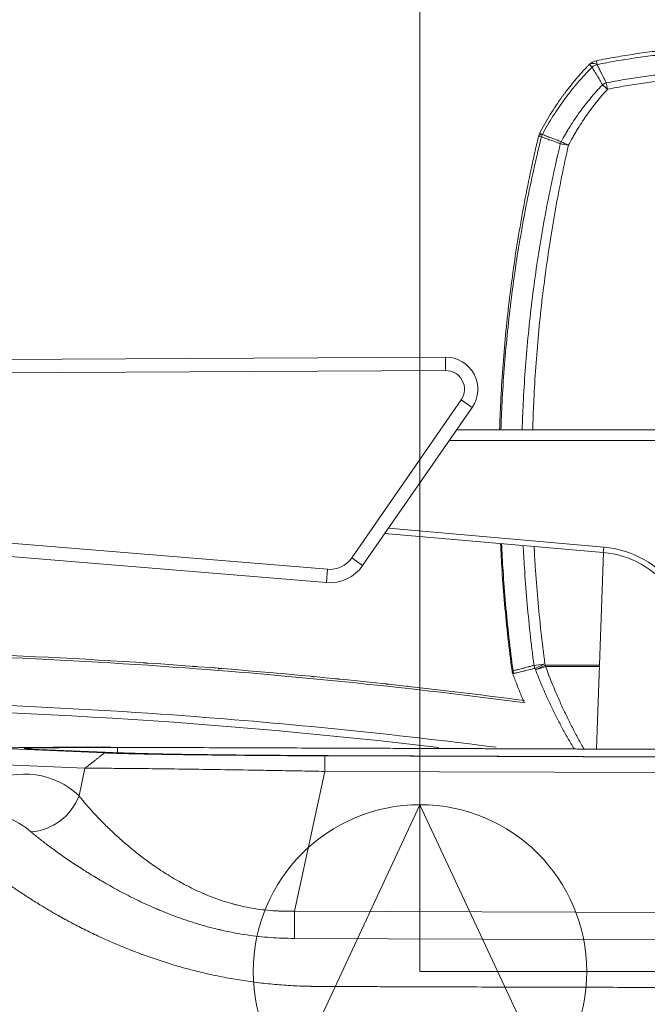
# Model space of a CAD drawing. Header units: millimetres. Extents: x 0 to 594, y 0 to 420.
# Tile 76 of 256: x 242 to 254, y 164 to 182. Entities that reach past the tile are written whole.
import ezdxf
from ezdxf.lldxf.tags import DXFTag

# ---------------------------------------------------------------- set-up
doc = ezdxf.new("R2010")
doc.units = ezdxf.units.MM
doc.layers.add('1', color=7, linetype='Continuous', true_color=0xffffff)
doc.styles.add('Arial Unicode MS', font='txt')
tags = doc.linetypes.add('PHANTOM', pattern=[50.5, 18, -6.5, 6.5, -6.5, 6.5, -6.5]).pattern_tags.tags
tags[14:15] = [DXFTag(74, 4), DXFTag(75, 0), DXFTag(340, '0'), DXFTag(46, 0.0), DXFTag(50, 0.0), DXFTag(44, 0.0), DXFTag(45, 0.0)]
tags[12:13] = [DXFTag(74, 4), DXFTag(75, 0), DXFTag(340, '0'), DXFTag(46, 0.0), DXFTag(50, 0.0), DXFTag(44, 0.0), DXFTag(45, 0.0)]
tags[10:11] = [DXFTag(74, 4), DXFTag(75, 0), DXFTag(340, '0'), DXFTag(46, 0.0), DXFTag(50, 0.0), DXFTag(44, 0.0), DXFTag(45, 0.0)]
tags[8:9] = [DXFTag(74, 4), DXFTag(75, 0), DXFTag(340, '0'), DXFTag(46, 0.0), DXFTag(50, 0.0), DXFTag(44, 0.0), DXFTag(45, 0.0)]
tags[6:7] = [DXFTag(74, 4), DXFTag(75, 0), DXFTag(340, '0'), DXFTag(46, 0.0), DXFTag(50, 0.0), DXFTag(44, 0.0), DXFTag(45, 0.0)]
tags[4:5] = [DXFTag(74, 4), DXFTag(75, 0), DXFTag(340, '0'), DXFTag(46, 0.0), DXFTag(50, 0.0), DXFTag(44, 0.0), DXFTag(45, 0.0)]
doc.dimstyles.get("Standard").update_dxf_attribs({"dimtxt": 0.18, "dimasz": 0.18, "dimexe": 0.18, "dimexo": 0.0625, "dimgap": 0.09, "dimtad": 0, "dimtih": 1, "dimtoh": 1, "dimdec": 4, "dimzin": 0, "dimdsep": 46, "dimtxsty": 'Standard', "dimcen": 0.09, "dimadec": 0, "dimazin": 0, "dimtfac": 1, "dimtdec": 4, "dimtofl": 0, "dimtmove": 0, "dimatfit": 3, "dimfxl": 0, "dimtolj": 1, "dimtzin": 0, "dimarcsym": 0})

# ---------------------------------------------------------------- blocks, each defined once
blk = doc.blocks.new('_U6')
at = {"layer": '1', "color": 18, "lineweight": 13}
for p, q in [((249.492, 222.88), (249.492, 205.581)), ((345.447, 147.949), (345.447, 209.581)), ((249.492, 207.581), (266.947, 207.581)), ((345.447, 207.581), (327.992, 207.581))]:
    blk.add_line(p, q, dxfattribs=at)
at = {"layer": '1', "color": 18}
for points in [[(249.492, 207.581), (252.992, 208.519), (252.992, 206.643)], [(345.447, 207.581), (341.947, 206.643), (341.947, 208.519)]]:
    blk.add_solid(points, dxfattribs=at)
at = {"layer": '1', "color": 18, "linetype": 'Continuous', "lineweight": 13, "char_height": 3.5, "attachment_point": 7, "line_spacing_factor": 1.047437, "style": 'Arial Unicode MS'}
for s, insert in [('\\fArial Unicode MS|b0|i0;\\W1.0000;LCG (DRY WEIGHT)', (281.299, 204.945)), ('\\fArial Unicode MS|b0|i0;\\W1.0000;1.92', (268.632, 204.945))]:
    blk.add_mtext(s, dxfattribs=dict(at, insert=insert))
blk = doc.blocks.new('_U9')
at = {"layer": '1', "color": 18, "lineweight": 13}
for p, q in [((249.492, 164.64), (361.654, 164.64)), ((359.654, 164.64), (359.654, 150.774)), ((359.654, 124.367), (359.654, 138.607)), ((160.769, 124.367), (361.654, 124.367))]:
    blk.add_line(p, q, dxfattribs=at)
at = {"layer": '1', "color": 18}
for points in [[(359.654, 164.64), (360.592, 161.14), (358.717, 161.14)], [(359.654, 124.367), (358.717, 127.867), (360.592, 127.867)]]:
    blk.add_solid(points, dxfattribs=at)
at = {"layer": '1', "color": 18, "linetype": 'Continuous', "lineweight": 13, "char_height": 3.5, "attachment_point": 7, "rotation": 90, "line_spacing_factor": 1.047437, "style": 'Arial Unicode MS'}
for s, insert in [('\\fArial Unicode MS|b0|i0;\\W1.0000;SINGLE POINT LIFT* EYE', (369.695, 140.265)), ('\\fArial Unicode MS|b0|i0;\\W1.0000;0.81', (362.633, 140.265))]:
    blk.add_mtext(s, dxfattribs=dict(at, insert=insert))
blk = doc.blocks.new('_U10')
at = {"layer": '1', "color": 18, "lineweight": 13}
for p, q in [((249.492, 222.88), (380.277, 222.88)), ((378.277, 222.88), (378.277, 151.235)), ((378.277, 124.367), (378.277, 139.069)), ((160.769, 124.367), (380.277, 124.367))]:
    blk.add_line(p, q, dxfattribs=at)
at = {"layer": '1', "color": 18}
for points in [[(378.277, 222.88), (379.215, 219.38), (377.339, 219.38)], [(378.277, 124.367), (377.339, 127.867), (379.215, 127.867)]]:
    blk.add_solid(points, dxfattribs=at)
at = {"layer": '1', "color": 18, "linetype": 'Continuous', "lineweight": 13, "char_height": 3.5, "attachment_point": 7, "rotation": 90, "line_spacing_factor": 1.047437, "style": 'Arial Unicode MS'}
for s, insert in [('\\fArial Unicode MS|b0|i0;\\W1.0000;LIFTING STROPS* EYE', (388.318, 140.726)), ('\\fArial Unicode MS|b0|i0;\\W1.0000;1.97', (381.256, 140.726))]:
    blk.add_mtext(s, dxfattribs=dict(at, insert=insert))

msp = doc.modelspace()

# ---------------------------------------------------------------- linework, layer by layer
at = {"layer": '1', "color": 163, "linetype": 'PHANTOM', "lineweight": 18}
msp.add_line((249.492, 164.64), (249.492, 222.88), dxfattribs=at)
at = {"layer": '1', "color": 155, "linetype": 'Continuous', "lineweight": 13}
for p, q in [((238.527, 176.09), (249.972, 176.15)), ((249.972, 176.15), (249.973, 175.9)), ((249.973, 175.9), (238.529, 175.84)), ((248.212, 172.389), (250.263, 175.351)), ((250.468, 175.208), (250.263, 175.351)), ((250.468, 175.208), (248.417, 172.246)), ((250.179, 174.79), (261.627, 174.79)), ((250.04, 174.59), (255.43, 174.59)), ((248.9, 172.943), (252.937, 172.59)), ((248.9, 172.943), (252.937, 172.59)), ((252.937, 172.59), (248.9, 172.943)), ((240.229, 172.794), (247.76, 172.175)), ((252.928, 172.49), (248.834, 172.848)), ((252.928, 172.49), (248.834, 172.848)), ((247.739, 171.926), (240.209, 172.545)), ((252.928, 172.49), (252.937, 172.59)), ((252.928, 172.49), (252.937, 172.59)), ((248.417, 172.246), (248.212, 172.389)), ((252.929, 172.49), (252.8, 168.808)), ((247.739, 171.926), (247.76, 172.175)), ((245.756, 170.317), (245.75, 170.317)), ((251.846, 170.376), (251.846, 170.354)), ((251.846, 170.376), (252.855, 170.376)), ((252.854, 170.354), (251.846, 170.354)), ((247.468, 170.168), (247.462, 170.168)), ((260.11, 168.782), (243.699, 168.84)), ((243.824, 168.834), (243.824, 168.739)), ((243.824, 168.834), (260.048, 168.778)), ((241.817, 168.809), (243.579, 168.735)), ((242.202, 168.807), (242.196, 168.807)), ((243.894, 168.736), (242.196, 168.807)), ((243.9, 168.736), (242.202, 168.807)), ((243.9, 168.736), (243.894, 168.736)), ((247.708, 168.68), (264.118, 168.623)), ((247.769, 168.685), (247.769, 168.685)), ((263.993, 168.628), (247.769, 168.685)), ((243.214, 168.447), (241.451, 168.521)), ((243.102, 167.933), (243.214, 168.447)), ((247.707, 168.388), (247.14, 165.772)), ((264.117, 168.331), (247.707, 168.388)), ((247.14, 165.772), (247.138, 165.259)), ((247.14, 165.772), (265.247, 165.709)), ((265.245, 165.196), (247.138, 165.259))]:
    msp.add_line(p, q, dxfattribs=at)
at = {"layer": '1', "color": 163, "linetype": 'Continuous', "lineweight": 18}
for p, q in [((249.492, 167.765), (247.098, 162.631)), ((249.492, 167.765), (251.886, 162.631)), ((249.492, 164.64), (249.492, 167.765))]:
    msp.add_line(p, q, dxfattribs=at)
msp.add_circle((249.492, 164.64), 3.125, dxfattribs=at)
at = {"layer": '1', "color": 155, "linetype": 'Continuous', "lineweight": 13}
for centre, radius, start, end in [((252.845, 181.46), 0.25, 101.243, 135.757), ((251.957, 180.234), 0.25, 152.4218, 166.6524), ((249.975, 175.55), 0.6, 325.3, 90.3), ((249.975, 175.55), 0.35, 325.3, 90.3), ((252.773, 170.722), 1.875, 36.6307, 85), ((252.773, 170.722), 1.875, 36.6307, 85), ((252.773, 170.722), 1.875, 36.6307, 85), ((247.801, 172.673), 0.5, 265.3, 325.3), ((252.773, 170.722), 1.775, 36.6307, 85), ((252.773, 170.722), 1.775, 36.6307, 85), ((247.801, 172.673), 0.75, 265.3, 325.3), ((245.746, 170.167), 0.15, 85.4642, 104.931), ((247.446, 170.019), 0.15, 65.1176, 84.5701), ((251.465, 170.304), 0.25, 187.6742, 200.3049)]:
    msp.add_arc(centre, radius, start, end, dxfattribs=at)
for centre, major_axis, ratio, start_param, end_param in [((252.844, 181.46), (0.179, -0.174), 0.496694, 2.193502, 3.141593), ((252.844, 181.46), (0.179, -0.174), 0.008427, 2.360832, 3.141593), ((252.845, 181.46), (0.179, -0.174), 0.496812, 2.193732, 3.141593), ((252.844, 181.46), (0.221, 0.117), 0.693692, 1.364635, 1.785099), ((252.845, 181.46), (0.049, -0.245), 0.0027, 2.359381, 3.141593), ((253.006, 181.151), (0.222, 0.115), 0.544332, 1.397911, 1.716558), ((253.006, 181.151), (-0.185, 0.169), 0.05846, 4.765746, 5.301569), ((253.006, 181.151), (0.048, -0.245), 0.015101, 1.648498, 2.168804), ((251.956, 180.232), (0.243, -0.058), 0.293847, 2.416532, 3.141593), ((251.956, 180.232), (0.243, -0.058), 0.010026, 2.457749, 3.141593), ((251.957, 180.234), (-0.243, 0.058), 0.294119, 5.558206, 6.283185), ((251.957, 180.234), (0.222, -0.116), 0.007966, 2.455124, 3.141593), ((251.956, 180.232), (0.094, 0.231), 0.771843, 1.493258, 1.683979), ((252.274, 180.102), (0.095, 0.231), 0.635311, 1.464213, 1.623097), ((252.274, 180.102), (0.244, -0.055), 0.07048, 1.586644, 2.257842), ((252.274, 180.102), (0.222, -0.115), 0.064144, 1.604082, 2.263599), ((245.765, 170.166), (0.012, 0.15), 0.80816, 0, 0.454605), ((251.834, 170.4), (0.248, 0.033), 0.008895, 1.569607, 2.538698), ((251.834, 170.4), (-0.063, 0.242), 0.82153, 1.465494, 1.695877), ((251.834, 170.4), (-0.229, -0.1), 0.008222, 4.708794, 5.681867), ((251.846, 170.374), (0.229, 0.101), 0.008044, 1.567231, 2.538638), ((251.846, 170.374), (-0.234, -0.088), 0.07459, 0.604857, 1.542713), ((251.465, 170.304), (-0.248, -0.033), 0.000555, 5.893672, 6.283185), ((251.465, 170.304), (0.248, 0.033), 0.472719, 3.141593, 3.588175), ((251.465, 170.304), (-0.248, -0.033), 0.472761, 0, 0.446565), ((251.465, 170.304), (0.234, 0.087), 0.005274, 3.141593, 3.532), ((251.465, 170.304), (0.063, -0.242), 0.924076, 4.598618, 4.804664), ((238.123, 156.1), (4.476, 12.147), 0.329956, 6.146867, 6.567025), ((242.205, 168.224), (-0.679, -0.734), 0.932687, 0.778365, 1.97848), ((237.225, 156.391), (4.56, 11.121), 0.351476, 6.168879, 6.424906)]:
    msp.add_ellipse(centre, major_axis=major_axis, ratio=ratio, start_param=start_param, end_param=end_param, dxfattribs=at)
for points, knots in [([(252.796, 181.705), (252.916, 181.729), (253.037, 181.752), (253.218, 181.783), (253.279, 181.793), (253.4, 181.813), (253.461, 181.822), (253.643, 181.849), (253.764, 181.865), (253.947, 181.888), (254.038, 181.899), (254.129, 181.908), (254.19, 181.915), (254.221, 181.918), (254.496, 181.945), (254.74, 181.963), (255.046, 181.978), (255.108, 181.981), (255.23, 181.985), (255.291, 181.987), (255.475, 181.992), (255.598, 181.993), (255.721, 181.993)], [0, 0, 0, 0, 0.125, 0.125, 0.1875, 0.1875, 0.25, 0.25, 0.375, 0.375, 0.4375, 0.46875, 0.46875, 0.5, 0.5, 0.75, 0.75, 0.8125, 0.8125, 0.875, 0.875, 1, 1, 1, 1]), ([(255.721, 181.915), (255.599, 181.915), (255.477, 181.914), (255.294, 181.909), (255.233, 181.907), (255.111, 181.903), (255.05, 181.901), (254.745, 181.886), (254.502, 181.868), (254.229, 181.842), (254.198, 181.839), (254.138, 181.833), (254.047, 181.823), (253.956, 181.813), (253.774, 181.791), (253.653, 181.774), (253.472, 181.748), (253.412, 181.739), (253.291, 181.72), (253.231, 181.71), (253.051, 181.679), (252.931, 181.657), (252.811, 181.634)], [0, 0, 0, 0, 0.125, 0.125, 0.1875, 0.1875, 0.25, 0.25, 0.5, 0.5, 0.53125, 0.53125, 0.5625, 0.625, 0.625, 0.75, 0.75, 0.8125, 0.8125, 0.875, 0.875, 1, 1, 1, 1]), ([(251.735, 180.349), (251.766, 180.408), (251.798, 180.466), (251.863, 180.582), (251.897, 180.639), (251.967, 180.751), (252.039, 180.863), (252.114, 180.972), (252.163, 181.039), (252.173, 181.052), (252.193, 181.079), (252.222, 181.119), (252.253, 181.158), (252.314, 181.237), (252.397, 181.34), (252.485, 181.44), (252.551, 181.513), (252.585, 181.55), (252.619, 181.586), (252.642, 181.61), (252.654, 181.622), (252.665, 181.634)], [0, 0, 0, 0, 0.125, 0.125, 0.25, 0.25, 0.375, 0.5, 0.5, 0.53125, 0.53125, 0.5625, 0.625, 0.625, 0.75, 0.875, 0.875, 0.9375, 0.96875, 0.96875, 1, 1, 1, 1]), ([(252.718, 181.584), (252.672, 181.538), (252.581, 181.443), (252.45, 181.297), (252.367, 181.196), (252.305, 181.119), (252.275, 181.08), (252.245, 181.041), (252.225, 181.015), (252.216, 181.002), (252.167, 180.936), (252.091, 180.829), (252.019, 180.719), (251.949, 180.609), (251.915, 180.553), (251.849, 180.439), (251.817, 180.382), (251.786, 180.324)], [0, 0, 0, 0, 0.125, 0.25, 0.375, 0.375, 0.4375, 0.46875, 0.46875, 0.5, 0.5, 0.625, 0.75, 0.75, 0.875, 0.875, 1, 1, 1, 1]), ([(252.912, 181.254), (252.903, 181.269), (252.894, 181.283), (252.877, 181.312), (252.869, 181.327), (252.844, 181.37), (252.827, 181.398), (252.807, 181.432), (252.803, 181.439), (252.795, 181.453), (252.783, 181.473), (252.771, 181.493), (252.748, 181.533), (252.733, 181.559), (252.718, 181.584)], [0, 0, 0, 0, 0.125, 0.125, 0.25, 0.25, 0.5, 0.5, 0.5625, 0.5625, 0.625, 0.75, 0.75, 1, 1, 1, 1]), ([(252.81, 181.633), (252.824, 181.607), (252.837, 181.58), (252.858, 181.539), (252.868, 181.518), (252.879, 181.497), (252.886, 181.483), (252.89, 181.476), (252.908, 181.44), (252.922, 181.411), (252.945, 181.366), (252.952, 181.351), (252.967, 181.321), (252.975, 181.305), (252.982, 181.29)], [0, 0, 0, 0, 0.25, 0.25, 0.375, 0.4375, 0.4375, 0.5, 0.5, 0.75, 0.75, 0.875, 0.875, 1, 1, 1, 1]), ([(252.982, 181.29), (253.095, 181.311), (253.208, 181.332), (253.378, 181.36), (253.435, 181.369), (253.548, 181.386), (253.605, 181.394), (253.775, 181.419), (253.946, 181.441), (254.117, 181.46), (254.231, 181.472), (254.288, 181.478), (254.574, 181.504), (254.803, 181.521), (255.09, 181.534), (255.147, 181.536), (255.262, 181.54), (255.319, 181.542), (255.491, 181.546), (255.606, 181.547), (255.721, 181.547)], [0, 0, 0, 0, 0.125, 0.125, 0.1875, 0.1875, 0.25, 0.25, 0.375, 0.4375, 0.4375, 0.5, 0.5, 0.75, 0.75, 0.8125, 0.8125, 0.875, 0.875, 1, 1, 1, 1]), ([(255.721, 181.432), (255.607, 181.432), (255.493, 181.431), (255.322, 181.427), (255.266, 181.425), (255.152, 181.421), (255.095, 181.419), (254.811, 181.405), (254.584, 181.389), (254.301, 181.361), (254.244, 181.356), (254.131, 181.343), (254.074, 181.337), (253.905, 181.316), (253.792, 181.301), (253.623, 181.277), (253.567, 181.268), (253.454, 181.251), (253.398, 181.242), (253.23, 181.213), (253.118, 181.193), (253.006, 181.171)], [0, 0, 0, 0, 0.125, 0.125, 0.1875, 0.1875, 0.25, 0.25, 0.5, 0.5, 0.5625, 0.5625, 0.625, 0.625, 0.75, 0.75, 0.8125, 0.8125, 0.875, 0.875, 1, 1, 1, 1]), ([(252.138, 180.187), (252.164, 180.235), (252.191, 180.283), (252.233, 180.355), (252.247, 180.378), (252.275, 180.426), (252.29, 180.449), (252.363, 180.566), (252.425, 180.657), (252.522, 180.791), (252.555, 180.835), (252.623, 180.922), (252.692, 181.007), (252.763, 181.091), (252.818, 181.153), (252.837, 181.173), (252.874, 181.214), (252.893, 181.234), (252.912, 181.254)], [0, 0, 0, 0, 0.125, 0.125, 0.1875, 0.1875, 0.25, 0.25, 0.5, 0.5, 0.625, 0.625, 0.75, 0.875, 0.875, 0.9375, 0.9375, 1, 1, 1, 1]), ([(253.006, 181.171), (252.988, 181.151), (252.97, 181.131), (252.935, 181.091), (252.917, 181.071), (252.865, 181.01), (252.797, 180.927), (252.732, 180.843), (252.668, 180.757), (252.636, 180.714), (252.545, 180.582), (252.486, 180.492), (252.417, 180.378), (252.403, 180.355), (252.377, 180.308), (252.363, 180.285), (252.324, 180.215), (252.299, 180.168), (252.274, 180.12)], [0, 0, 0, 0, 0.0625, 0.0625, 0.125, 0.125, 0.25, 0.375, 0.375, 0.5, 0.5, 0.75, 0.75, 0.8125, 0.8125, 0.875, 0.875, 1, 1, 1, 1]), ([(250.984, 174.79), (250.989, 174.962), (250.996, 175.134), (251.015, 175.516), (251.028, 175.726), (251.058, 176.145), (251.076, 176.355), (251.116, 176.773), (251.138, 176.981), (251.188, 177.398), (251.215, 177.606), (251.274, 178.021), (251.338, 178.436), (251.411, 178.849), (251.489, 179.262), (251.531, 179.468), (251.586, 179.725), (251.597, 179.777), (251.619, 179.88), (251.653, 180.034), (251.689, 180.187), (251.713, 180.29)], [0, 0, 0, 0, 0.092791, 0.092791, 0.206192, 0.206192, 0.319593, 0.319593, 0.432994, 0.432994, 0.546395, 0.546395, 0.659796, 0.773198, 0.773198, 0.886599, 0.886599, 0.914949, 0.914949, 0.943299, 1, 1, 1, 1]), ([(251.768, 180.278), (251.743, 180.176), (251.706, 180.023), (251.67, 179.87), (251.646, 179.767), (251.635, 179.716), (251.577, 179.459), (251.534, 179.254), (251.453, 178.842), (251.415, 178.636), (251.343, 178.222), (251.31, 178.016), (251.249, 177.601), (251.221, 177.393), (251.17, 176.977), (251.146, 176.769), (251.105, 176.352), (251.086, 176.143), (251.055, 175.724), (251.041, 175.515), (251.021, 175.133), (251.014, 174.962), (251.008, 174.79)], [0, 0, 0, 0, 0.056713, 0.08507, 0.08507, 0.113427, 0.113427, 0.226854, 0.226854, 0.340281, 0.340281, 0.453708, 0.453708, 0.567135, 0.567135, 0.680561, 0.680561, 0.793988, 0.793988, 0.907415, 0.907415, 1, 1, 1, 1]), ([(252.122, 180.15), (252.106, 180.156), (252.09, 180.162), (252.058, 180.173), (252.043, 180.179), (251.996, 180.196), (251.966, 180.207), (251.922, 180.223), (251.907, 180.228), (251.878, 180.239), (251.864, 180.244), (251.822, 180.259), (251.795, 180.269), (251.768, 180.278)], [0, 0, 0, 0, 0.125, 0.125, 0.25, 0.25, 0.5, 0.5, 0.625, 0.625, 0.75, 0.75, 1, 1, 1, 1]), ([(251.786, 180.323), (251.812, 180.312), (251.839, 180.302), (251.881, 180.286), (251.895, 180.28), (251.924, 180.269), (251.938, 180.264), (251.983, 180.246), (252.013, 180.235), (252.059, 180.217), (252.074, 180.211), (252.106, 180.199), (252.122, 180.193), (252.138, 180.187)], [0, 0, 0, 0, 0.25, 0.25, 0.375, 0.375, 0.5, 0.5, 0.75, 0.75, 0.875, 0.875, 1, 1, 1, 1]), ([(251.406, 174.791), (251.411, 174.954), (251.418, 175.118), (251.436, 175.487), (251.462, 175.897), (251.513, 176.511), (251.557, 176.919), (251.606, 177.326), (251.632, 177.53), (251.69, 177.936), (251.722, 178.139), (251.789, 178.544), (251.825, 178.746), (251.902, 179.149), (251.942, 179.35), (252.029, 179.751), (252.074, 179.951), (252.122, 180.15)], [0, 0, 0, 0, 0.090806, 0.090806, 0.204455, 0.318104, 0.431754, 0.431754, 0.545403, 0.545403, 0.659052, 0.659052, 0.772701, 0.772701, 0.886351, 0.886351, 1, 1, 1, 1]), ([(252.274, 180.12), (252.185, 179.723), (252.104, 179.324), (251.96, 178.522), (251.897, 178.119), (251.788, 177.311), (251.742, 176.906), (251.669, 176.094), (251.641, 175.687), (251.618, 175.177), (251.614, 175.075), (251.608, 174.912), (251.606, 174.851), (251.604, 174.79)], [0, 0, 0, 0, 0.227292, 0.227292, 0.454584, 0.454584, 0.681876, 0.681876, 0.909168, 0.909168, 0.965991, 0.965991, 1, 1, 1, 1]), ([(251.217, 170.271), (251.189, 170.479), (251.138, 170.897), (251.096, 171.315), (251.059, 171.734), (251.043, 171.944), (251.018, 172.321), (251.009, 172.49), (251.001, 172.658)], [0, 0, 0, 0, 0.263089, 0.526177, 0.526177, 0.789266, 0.789266, 1, 1, 1, 1]), ([(251.022, 172.656), (251.029, 172.489), (251.038, 172.322), (251.063, 171.945), (251.078, 171.735), (251.115, 171.317), (251.156, 170.899), (251.208, 170.482), (251.236, 170.273)], [0, 0, 0, 0, 0.209903, 0.209903, 0.473268, 0.473268, 0.736634, 1, 1, 1, 1]), ([(251.63, 170.374), (251.602, 170.578), (251.553, 170.986), (251.493, 171.598), (251.452, 172.143), (251.432, 172.484), (251.426, 172.621)], [0, 0, 0, 0, 0.272591, 0.545182, 0.817773, 1, 1, 1, 1]), ([(251.63, 172.602), (251.637, 172.477), (251.656, 172.149), (251.697, 171.619), (251.757, 171.01), (251.807, 170.605), (251.834, 170.403)], [0, 0, 0, 0, 0.170297, 0.446864, 0.723432, 1, 1, 1, 1]), ([(237.597, 170.659), (238.848, 170.653), (240.1, 170.626), (242.602, 170.529), (243.852, 170.459), (246.349, 170.276), (247.596, 170.163), (249.711, 169.935), (250.58, 169.83), (251.448, 169.716)], [0, 0, 0, 0, 0.270343, 0.270343, 0.540687, 0.540687, 0.81103, 0.81103, 1, 1, 1, 1]), ([(251.466, 169.673), (249.351, 169.953), (247.227, 170.171), (242.601, 170.51), (240.097, 170.608), (237.596, 170.619)], [0, 0, 0, 0, 0.460116, 0.460116, 1, 1, 1, 1]), ([(244.302, 170.423), (244.305, 170.423), (244.31, 170.422), (244.318, 170.422), (244.328, 170.421), (244.337, 170.42), (244.344, 170.42), (244.351, 170.42), (244.357, 170.419), (244.364, 170.419), (244.37, 170.418), (244.377, 170.418), (244.381, 170.417), (244.384, 170.417)], [0, 0, 0, 0, 0.125301, 0.250512, 0.375542, 0.500251, 0.572461, 0.643861, 0.714769, 0.785511, 0.856415, 0.927805, 1, 1, 1, 1]), ([(245.23, 170.358), (245.234, 170.357), (245.242, 170.357), (245.254, 170.356), (245.265, 170.355), (245.274, 170.354), (245.282, 170.354), (245.287, 170.353), (245.293, 170.353), (245.298, 170.353), (245.303, 170.352), (245.307, 170.352), (245.31, 170.352), (245.311, 170.351)], [0, 0, 0, 0, 0.125357, 0.250433, 0.375582, 0.500197, 0.572531, 0.644011, 0.714958, 0.7857, 0.856569, 0.927894, 1, 1, 1, 1]), ([(245.639, 170.326), (245.64, 170.326), (245.643, 170.326), (245.646, 170.326), (245.649, 170.326), (245.651, 170.325), (245.653, 170.325), (245.654, 170.325), (245.655, 170.325), (245.656, 170.325), (245.657, 170.325), (245.657, 170.325), (245.658, 170.325), (245.658, 170.325), (245.658, 170.325), (245.658, 170.325), (245.658, 170.325)], [0, 0, 0, 0, 0.100681, 0.2007, 0.30046, 0.400362, 0.50081, 0.556649, 0.612236, 0.667638, 0.722923, 0.77816, 0.833418, 0.888766, 0.94427, 1, 1, 1, 1]), ([(251.236, 170.273), (251.262, 170.28), (251.29, 170.287), (251.349, 170.302), (251.38, 170.31), (251.421, 170.321), (251.43, 170.323), (251.446, 170.328), (251.455, 170.33), (251.481, 170.336), (251.516, 170.345), (251.553, 170.355), (251.581, 170.362), (251.591, 170.365), (251.61, 170.369), (251.62, 170.372), (251.63, 170.374)], [0, 0, 0, 0, 0.25, 0.25, 0.5, 0.5, 0.5625, 0.5625, 0.625, 0.625, 0.75, 0.875, 0.875, 0.9375, 0.9375, 1, 1, 1, 1]), ([(251.644, 170.319), (251.635, 170.317), (251.625, 170.314), (251.606, 170.31), (251.596, 170.307), (251.568, 170.3), (251.53, 170.291), (251.486, 170.281), (251.46, 170.274), (251.443, 170.27), (251.435, 170.268), (251.394, 170.258), (251.362, 170.251), (251.318, 170.24), (251.303, 170.236), (251.282, 170.231), (251.275, 170.23), (251.261, 170.227), (251.255, 170.225), (251.248, 170.223)], [0, 0, 0, 0, 0.0625, 0.0625, 0.125, 0.125, 0.25, 0.375, 0.4375, 0.4375, 0.5, 0.5, 0.75, 0.75, 0.875, 0.875, 0.9375, 0.9375, 1, 1, 1, 1]), ([(252.384, 168.804), (252.377, 168.816), (252.351, 168.86), (252.325, 168.904), (252.286, 168.97), (252.267, 169.003), (252.21, 169.103), (252.173, 169.17), (252.101, 169.306), (252.066, 169.374), (252.022, 169.46), (252.014, 169.478), (251.997, 169.512), (251.971, 169.564), (251.946, 169.616), (251.897, 169.721), (251.865, 169.791), (251.803, 169.932), (251.742, 170.075), (251.685, 170.219), (251.657, 170.291)], [0, 0, 0, 0, 0.023846, 0.093571, 0.093571, 0.163297, 0.163297, 0.302747, 0.302747, 0.442198, 0.442198, 0.47706, 0.47706, 0.511923, 0.581648, 0.581648, 0.721099, 0.721099, 0.860549, 1, 1, 1, 1]), ([(251.846, 170.354), (251.901, 170.204), (251.959, 170.055), (252.052, 169.836), (252.099, 169.727), (252.149, 169.618), (252.182, 169.546), (252.199, 169.511), (252.25, 169.403), (252.285, 169.332), (252.356, 169.192), (252.392, 169.122), (252.466, 168.983), (252.504, 168.914), (252.55, 168.832), (252.558, 168.818), (252.566, 168.804)], [0, 0, 0, 0, 0.277522, 0.277522, 0.416284, 0.485664, 0.485664, 0.555045, 0.555045, 0.693806, 0.693806, 0.832567, 0.832567, 0.971328, 0.971328, 1, 1, 1, 1]), ([(247.907, 170.125), (247.909, 170.125), (247.914, 170.124), (247.923, 170.124), (247.932, 170.123), (247.941, 170.122), (247.949, 170.121), (247.955, 170.12), (247.962, 170.12), (247.968, 170.119), (247.975, 170.118), (247.982, 170.118), (247.986, 170.117), (247.989, 170.117)], [0, 0, 0, 0, 0.125304, 0.250621, 0.375591, 0.500334, 0.572479, 0.643837, 0.714723, 0.78546, 0.856372, 0.92778, 1, 1, 1, 1]), ([(251.441, 169.694), (251.424, 169.733), (251.407, 169.772), (251.376, 169.845), (251.362, 169.879), (251.335, 169.946), (251.322, 169.98), (251.281, 170.081), (251.256, 170.149), (251.23, 170.217)], [0, 0, 0, 0, 0.226567, 0.226567, 0.419926, 0.419926, 0.613284, 0.613284, 1, 1, 1, 1]), ([(248.835, 170.029), (248.839, 170.029), (248.847, 170.028), (248.858, 170.027), (248.87, 170.025), (248.879, 170.024), (248.886, 170.024), (248.892, 170.023), (248.898, 170.022), (248.903, 170.022), (248.907, 170.021), (248.912, 170.021), (248.915, 170.021), (248.916, 170.02)], [0, 0, 0, 0, 0.125364, 0.250436, 0.3756, 0.500202, 0.572578, 0.644086, 0.715046, 0.785787, 0.856641, 0.927937, 1, 1, 1, 1]), ([(249.244, 169.984), (249.245, 169.984), (249.248, 169.984), (249.251, 169.984), (249.254, 169.983), (249.256, 169.983), (249.258, 169.983), (249.259, 169.983), (249.26, 169.982), (249.261, 169.982), (249.262, 169.982), (249.262, 169.982), (249.262, 169.982), (249.263, 169.982), (249.263, 169.982), (249.263, 169.982), (249.263, 169.982)], [0, 0, 0, 0, 0.100709, 0.20074, 0.300493, 0.400374, 0.500787, 0.556638, 0.612233, 0.667641, 0.72293, 0.778168, 0.833426, 0.888771, 0.944273, 1, 1, 1, 1]), ([(237.596, 169.722), (240.096, 169.711), (242.599, 169.613), (247.043, 169.285), (248.987, 169.088), (250.922, 168.84)], [0, 0, 0, 0, 0.561798, 0.561798, 1, 1, 1, 1]), ([(242.074, 168.817), (242.074, 168.817), (242.074, 168.817), (242.074, 168.817), (242.074, 168.817), (242.073, 168.817), (242.074, 168.818), (242.075, 168.818), (242.077, 168.819), (242.083, 168.82), (242.087, 168.82), (242.097, 168.821), (242.104, 168.822), (242.118, 168.823), (242.126, 168.823), (242.145, 168.824), (242.156, 168.824), (242.174, 168.825), (242.18, 168.825), (242.188, 168.825), (242.189, 168.826), (242.193, 168.826), (242.198, 168.826), (242.203, 168.826), (242.22, 168.826), (242.25, 168.827), (242.301, 168.828), (242.358, 168.829), (242.4, 168.83), (242.433, 168.83), (242.445, 168.831), (242.462, 168.831), (242.471, 168.831), (242.48, 168.831), (242.486, 168.831), (242.489, 168.831), (242.516, 168.831), (242.541, 168.832), (242.592, 168.832), (242.618, 168.832), (242.672, 168.833), (242.7, 168.833), (242.757, 168.833), (242.786, 168.834), (242.831, 168.834), (242.847, 168.834), (242.863, 168.834), (242.864, 168.834)], [0, 0, 0, 0, 0.00231, 0.00231, 0.00991, 0.02511, 0.05551, 0.05551, 0.116309, 0.116309, 0.177109, 0.177109, 0.237908, 0.237908, 0.298708, 0.298708, 0.359508, 0.359508, 0.389907, 0.389907, 0.397507, 0.397507, 0.405107, 0.420307, 0.420307, 0.481107, 0.541906, 0.602706, 0.663505, 0.663505, 0.693905, 0.693905, 0.709105, 0.716705, 0.716705, 0.724305, 0.724305, 0.785104, 0.785104, 0.845904, 0.845904, 0.906703, 0.906703, 0.967503, 0.967503, 0.997902, 1, 1, 1, 1]), ([(242.196, 168.807), (242.184, 168.808), (242.161, 168.809), (242.142, 168.81), (242.125, 168.811), (242.117, 168.811), (242.104, 168.812), (242.098, 168.813), (242.09, 168.814), (242.088, 168.814), (242.086, 168.814)], [0, 0, 0, 0, 0.222792, 0.445583, 0.445583, 0.668375, 0.668375, 0.891166, 0.891166, 1, 1, 1, 1]), ([(242.864, 168.834), (242.871, 168.834), (242.881, 168.834), (242.892, 168.834), (242.9, 168.834), (242.904, 168.834), (242.923, 168.834), (242.939, 168.834), (242.97, 168.834), (242.986, 168.835), (243.034, 168.835), (243.067, 168.835), (243.132, 168.835), (243.165, 168.835), (243.232, 168.835), (243.265, 168.835), (243.334, 168.835), (243.368, 168.835), (243.407, 168.835), (243.411, 168.835), (243.42, 168.835), (243.433, 168.835), (243.464, 168.835), (243.49, 168.835), (243.542, 168.835), (243.577, 168.835), (243.648, 168.835), (243.683, 168.835), (243.754, 168.834), (243.789, 168.834), (243.824, 168.834)], [0, 0, 0, 0, 0.022767, 0.035973, 0.035973, 0.049179, 0.049179, 0.102002, 0.102002, 0.154825, 0.154825, 0.260472, 0.260472, 0.366119, 0.366119, 0.471766, 0.471766, 0.577413, 0.577413, 0.590619, 0.590619, 0.603824, 0.630236, 0.68306, 0.68306, 0.788706, 0.788706, 0.894353, 0.894353, 1, 1, 1, 1]), ([(247.769, 168.685), (247.664, 168.685), (247.453, 168.686), (247.244, 168.687), (247.037, 168.688), (246.934, 168.689), (246.78, 168.69), (246.729, 168.69), (246.652, 168.691), (246.627, 168.691), (246.589, 168.691), (246.576, 168.691), (246.551, 168.692), (246.538, 168.692), (246.424, 168.693), (246.325, 168.693), (246.13, 168.695), (246.034, 168.696), (245.893, 168.698), (245.8, 168.699), (245.662, 168.7), (245.572, 168.701), (245.517, 168.702), (245.506, 168.702), (245.484, 168.702), (245.45, 168.703), (245.418, 168.703), (245.353, 168.704), (245.268, 168.705), (245.186, 168.706), (245.065, 168.708), (244.909, 168.711), (244.764, 168.713), (244.66, 168.715), (244.626, 168.716), (244.576, 168.717), (244.551, 168.718), (244.522, 168.718), (244.51, 168.718), (244.502, 168.719), (244.498, 168.719), (244.462, 168.719), (244.4, 168.721), (244.341, 168.722), (244.256, 168.724), (244.203, 168.726), (244.103, 168.729), (244.056, 168.73), (243.97, 168.733), (243.931, 168.735), (243.894, 168.736)], [0, 0, 0, 0, 0.0625, 0.125, 0.125, 0.1875, 0.1875, 0.21875, 0.21875, 0.234375, 0.234375, 0.242187, 0.242187, 0.25, 0.25, 0.3125, 0.3125, 0.375, 0.375, 0.40625, 0.4375, 0.46875, 0.46875, 0.476562, 0.476562, 0.484375, 0.5, 0.5, 0.53125, 0.5625, 0.5625, 0.625, 0.6875, 0.6875, 0.71875, 0.71875, 0.734375, 0.742187, 0.746094, 0.746094, 0.75, 0.75, 0.78125, 0.8125, 0.8125, 0.875, 0.875, 0.9375, 0.9375, 1, 1, 1, 1]), ([(247.707, 168.388), (247.635, 168.389), (247.493, 168.392), (247.28, 168.396), (247.071, 168.4), (246.864, 168.403), (246.66, 168.407), (246.459, 168.41), (246.095, 168.416), (245.58, 168.424), (244.953, 168.433), (244.391, 168.44), (243.986, 168.444), (243.706, 168.446), (243.518, 168.447), (243.351, 168.448), (243.26, 168.448), (243.214, 168.447)], [0, 0, 0, 0, 0.036772, 0.073242, 0.109414, 0.145295, 0.18089, 0.216205, 0.251246, 0.376221, 0.50002, 0.623815, 0.748794, 0.810284, 0.872627, 0.935856, 1, 1, 1, 1]), ([(243.102, 167.933), (243.118, 167.912), (243.152, 167.869), (243.188, 167.825), (243.245, 167.756), (243.286, 167.709), (243.373, 167.612), (243.42, 167.561), (243.495, 167.484), (243.546, 167.431), (243.6, 167.378), (243.656, 167.323), (243.685, 167.296), (243.744, 167.24), (243.774, 167.212), (243.82, 167.17), (243.844, 167.149), (243.872, 167.123), (243.884, 167.113), (243.893, 167.106), (243.897, 167.102), (243.934, 167.07), (244.001, 167.012), (244.07, 166.954), (244.142, 166.895), (244.178, 166.866), (244.253, 166.808), (244.291, 166.779), (244.369, 166.72), (244.408, 166.691), (244.49, 166.633), (244.531, 166.605), (244.616, 166.547), (244.659, 166.518), (244.748, 166.462), (244.793, 166.433), (244.886, 166.377), (244.934, 166.35), (244.989, 166.319), (244.995, 166.316), (245.007, 166.309), (245.026, 166.299), (245.069, 166.275), (245.107, 166.255), (245.183, 166.216), (245.234, 166.19), (245.339, 166.141), (245.393, 166.116), (245.502, 166.07), (245.557, 166.048), (245.67, 166.005), (245.728, 165.984), (245.846, 165.945), (245.906, 165.927), (245.976, 165.908), (245.983, 165.906), (245.999, 165.902), (246.022, 165.895), (246.076, 165.881), (246.123, 165.87), (246.217, 165.849), (246.281, 165.836), (246.409, 165.814), (246.473, 165.805), (246.604, 165.789), (246.67, 165.783), (246.77, 165.776), (246.803, 165.774), (246.845, 165.773), (246.853, 165.772), (246.87, 165.772), (246.896, 165.771), (246.988, 165.769), (247.072, 165.769), (247.14, 165.772)], [0, 0, 0, 0, 0.03125, 0.0625, 0.0625, 0.125, 0.125, 0.1875, 0.1875, 0.21875, 0.25, 0.25, 0.28125, 0.28125, 0.3125, 0.3125, 0.328125, 0.335938, 0.339844, 0.339844, 0.34375, 0.34375, 0.375, 0.40625, 0.40625, 0.4375, 0.4375, 0.46875, 0.46875, 0.5, 0.5, 0.53125, 0.53125, 0.5625, 0.5625, 0.59375, 0.59375, 0.625, 0.625, 0.628906, 0.628906, 0.632812, 0.640625, 0.65625, 0.65625, 0.6875, 0.6875, 0.71875, 0.71875, 0.75, 0.75, 0.78125, 0.78125, 0.8125, 0.8125, 0.816406, 0.816406, 0.820312, 0.828125, 0.84375, 0.84375, 0.875, 0.875, 0.90625, 0.90625, 0.9375, 0.9375, 0.953125, 0.953125, 0.957031, 0.957031, 0.960937, 0.96875, 1, 1, 1, 1]), ([(247.138, 165.259), (247.062, 165.26), (246.912, 165.263), (246.69, 165.275), (246.469, 165.295), (246.251, 165.323), (246.036, 165.358), (245.894, 165.387), (245.805, 165.406), (245.788, 165.41), (245.761, 165.416), (245.753, 165.418), (245.735, 165.422), (245.691, 165.432), (245.648, 165.443), (245.544, 165.469), (245.476, 165.487), (245.342, 165.526), (245.21, 165.566), (245.017, 165.631), (244.829, 165.7), (244.707, 165.749), (244.617, 165.786), (244.588, 165.798), (244.551, 165.814), (244.543, 165.817), (244.528, 165.824), (244.506, 165.833), (244.484, 165.843), (244.412, 165.875), (244.355, 165.901), (244.243, 165.953), (244.188, 165.98), (244.081, 166.033), (244.028, 166.06), (243.924, 166.113), (243.873, 166.14), (243.774, 166.195), (243.725, 166.222), (243.628, 166.276), (243.534, 166.33), (243.397, 166.412), (243.31, 166.466), (243.245, 166.506), (243.224, 166.519), (243.198, 166.536), (243.192, 166.539), (243.182, 166.546), (243.166, 166.556), (243.109, 166.593), (243.059, 166.625), (242.981, 166.677), (242.943, 166.703), (242.869, 166.753), (242.797, 166.803), (242.694, 166.876), (242.597, 166.946), (242.506, 167.013), (242.421, 167.079), (242.342, 167.141), (242.268, 167.201), (242.223, 167.238), (242.201, 167.257)], [0, 0, 0, 0, 0.03125, 0.0625, 0.09375, 0.125, 0.15625, 0.1875, 0.1875, 0.195312, 0.195312, 0.199219, 0.199219, 0.203125, 0.21875, 0.21875, 0.25, 0.25, 0.28125, 0.3125, 0.34375, 0.375, 0.375, 0.390625, 0.390625, 0.394531, 0.394531, 0.398437, 0.40625, 0.40625, 0.4375, 0.4375, 0.46875, 0.46875, 0.5, 0.5, 0.53125, 0.53125, 0.5625, 0.5625, 0.59375, 0.625, 0.65625, 0.65625, 0.671875, 0.671875, 0.675781, 0.675781, 0.679688, 0.6875, 0.71875, 0.71875, 0.75, 0.75, 0.78125, 0.8125, 0.84375, 0.875, 0.90625, 0.9375, 0.96875, 1, 1, 1, 1]), ([(240.749, 167.118), (240.75, 167.117), (240.753, 167.115), (240.756, 167.112), (240.759, 167.109), (240.762, 167.106), (240.765, 167.103), (240.767, 167.1), (240.77, 167.097), (240.773, 167.095), (240.776, 167.092), (240.778, 167.09), (240.781, 167.087), (240.783, 167.085), (240.787, 167.081), (240.792, 167.076), (240.798, 167.07), (240.805, 167.064), (240.811, 167.058), (240.817, 167.052), (240.835, 167.036), (240.863, 167.009), (240.919, 166.958), (240.992, 166.892), (241.087, 166.81), (241.189, 166.725), (241.298, 166.637), (241.413, 166.547), (241.548, 166.444), (241.706, 166.328), (241.889, 166.2), (242.05, 166.091), (242.185, 166.004), (242.289, 165.939), (242.386, 165.879), (242.477, 165.824), (242.546, 165.784), (242.601, 165.751), (242.637, 165.731), (242.665, 165.714), (242.686, 165.703), (242.707, 165.691), (242.721, 165.683), (242.729, 165.678)], [0, 0, 0, 0, 0.002771, 0.005481, 0.00813, 0.010717, 0.013243, 0.015709, 0.018113, 0.020455, 0.022737, 0.024957, 0.027116, 0.029214, 0.031251, 0.036496, 0.041727, 0.046943, 0.052144, 0.057331, 0.062503, 0.093755, 0.125005, 0.187511, 0.250004, 0.312637, 0.375142, 0.437578, 0.500003, 0.583504, 0.666787, 0.749992, 0.791726, 0.833387, 0.874995, 0.906263, 0.937497, 0.95306, 0.968749, 0.976764, 0.984374, 0.990919, 1, 1, 1, 1]), ([(242.729, 165.678), (242.733, 165.676), (242.739, 165.673), (242.747, 165.668), (242.756, 165.663), (242.763, 165.659), (242.771, 165.655), (242.777, 165.651), (242.784, 165.648), (242.792, 165.643), (242.802, 165.638), (242.814, 165.631), (242.826, 165.625), (242.838, 165.618), (242.86, 165.606), (242.891, 165.589), (242.932, 165.567), (243.001, 165.53), (243.1, 165.479), (243.271, 165.392), (243.492, 165.287), (243.766, 165.164), (244.048, 165.048), (244.34, 164.938), (244.639, 164.835), (244.946, 164.74), (245.258, 164.655), (245.577, 164.579), (245.901, 164.514), (246.23, 164.459), (246.562, 164.416), (246.841, 164.39), (247.065, 164.375), (247.205, 164.368), (247.317, 164.364), (247.38, 164.362), (247.422, 164.361), (247.444, 164.361), (247.465, 164.361), (247.486, 164.36), (247.51, 164.36), (247.538, 164.36), (247.559, 164.36), (247.57, 164.36)], [0, 0, 0, 0, 0.002421, 0.004708, 0.006861, 0.008881, 0.010768, 0.012521, 0.01414, 0.015626, 0.0187, 0.021799, 0.024924, 0.028075, 0.031252, 0.041661, 0.052078, 0.062505, 0.093788, 0.125008, 0.187664, 0.250006, 0.312609, 0.375004, 0.437649, 0.500001, 0.562559, 0.624998, 0.687601, 0.749994, 0.812473, 0.874991, 0.906276, 0.937495, 0.953161, 0.968748, 0.972631, 0.976529, 0.980444, 0.984374, 0.988455, 0.993664, 1, 1, 1, 1]), ([(332.987, 156.974), (332.896, 156.974), (332.76, 156.972), (332.579, 156.971), (331.761, 156.964), (330.262, 156.952), (322.994, 156.894), (310.639, 156.795), (296.104, 156.68), (284.475, 156.587), (275.754, 156.517), (267.033, 156.448), (258.311, 156.39), (249.59, 156.351), (240.869, 156.342), (232.147, 156.372), (223.426, 156.453), (214.706, 156.595), (205.988, 156.817), (197.273, 157.138), (190.015, 157.503), (184.212, 157.861), (180.588, 158.115), (177.69, 158.337), (174.793, 158.572), (171.173, 158.891), (166.835, 159.312), (162.503, 159.774), (158.181, 160.274), (153.875, 160.813), (150.306, 161.294), (147.466, 161.697), (144.637, 162.112), (141.124, 162.653), (136.951, 163.335), (133.512, 163.931), (130.786, 164.423), (129.115, 164.732), (128.125, 164.919), (127.81, 164.979)], [0, 0, 0, 0, 0.001316, 0.001976, 0.002636, 0.013193, 0.023751, 0.108212, 0.192672, 0.234902, 0.277133, 0.319363, 0.361593, 0.403823, 0.446054, 0.488284, 0.530514, 0.572745, 0.614975, 0.657205, 0.699435, 0.720551, 0.741666, 0.752223, 0.762781, 0.783896, 0.805011, 0.826126, 0.847241, 0.868356, 0.889472, 0.900029, 0.910587, 0.931702, 0.952817, 0.973932, 0.98449, 0.995047, 1, 1, 1, 1]), ([(247.57, 164.36), (247.643, 164.359), (247.784, 164.359), (247.987, 164.358), (248.173, 164.357), (248.343, 164.356), (248.496, 164.356), (248.66, 164.355), (248.844, 164.354), (249.052, 164.354), (249.266, 164.353), (249.484, 164.352), (249.857, 164.351), (250.393, 164.349), (251.105, 164.347), (251.809, 164.345), (252.512, 164.344), (253.224, 164.342), (253.823, 164.341), (254.338, 164.34), (254.798, 164.339), (255.406, 164.338), (256.03, 164.337), (256.607, 164.336), (257.075, 164.335), (257.502, 164.334), (257.888, 164.333), (258.385, 164.332), (258.99, 164.331), (259.702, 164.329), (260.528, 164.327), (261.462, 164.324), (262.356, 164.321), (263.056, 164.318), (263.458, 164.317), (263.728, 164.315), (263.881, 164.315), (264.051, 164.314), (264.237, 164.313), (264.44, 164.312), (264.58, 164.312), (264.653, 164.311)], [0, 0, 0, 0, 0.012831, 0.024697, 0.035596, 0.04553, 0.054498, 0.0625, 0.074452, 0.086678, 0.099178, 0.111952, 0.125, 0.164562, 0.206229, 0.25, 0.28811, 0.329777, 0.375, 0.393302, 0.420236, 0.455802, 0.5, 0.529773, 0.55716, 0.58216, 0.604773, 0.625, 0.669392, 0.711059, 0.75, 0.814529, 0.875, 0.907046, 0.9375, 0.945499, 0.954464, 0.964397, 0.975298, 0.987165, 1, 1, 1, 1])]:
    msp.add_open_spline(points, degree=3, knots=knots, dxfattribs=at)
for points, degree in [([(252.665, 181.634), (252.665, 181.634), (252.666, 181.634), (252.666, 181.634)], 3), ([(252.81, 181.633), (252.81, 181.634), (252.811, 181.634), (252.811, 181.634)], 3), ([(251.714, 180.291), (251.713, 180.291), (251.713, 180.29), (251.713, 180.29)], 3), ([(251.786, 180.324), (251.786, 180.324), (251.786, 180.323), (251.786, 180.323)], 3), ([(251.644, 170.319), (251.649, 170.31), (251.653, 170.3), (251.657, 170.291)], 3), ([(251.834, 170.403), (251.838, 170.394), (251.842, 170.385), (251.846, 170.376)], 3), ([(251.217, 170.271), (251.217, 170.271), (251.217, 170.27), (251.217, 170.27)], 3), ([(251.248, 170.223), (251.248, 170.223), (251.248, 170.223), (251.248, 170.223)], 3), ([(249.843, 168.837), (245.779, 169.317), (241.689, 169.568), (237.596, 169.587)], 3), ([(243.699, 168.84), (243.444, 168.841), (242.956, 168.841), (242.522, 168.839), (242.157, 168.836), (241.887, 168.832), (241.72, 168.826), (241.693, 168.823)], 2), ([(243.579, 168.735), (243.214, 168.447)], 1), ([(243.579, 168.735), (243.813, 168.725), (244.633, 168.707), (245.733, 168.693), (247.023, 168.682), (247.708, 168.68)], 2), ([(247.707, 168.388), (247.708, 168.68)], 1)]:
    msp.add_open_spline(points, degree=degree, dxfattribs=at)

# ---------------------------------------------------------------- dimensions: what is measured, and where the dimension line sits
at = {"layer": '1', "color": 18, "linetype": 'Continuous', "lineweight": 13}
for base, p2, text, picture, middle in [((378.277, 222.88), (249.492, 222.88), ' <> \\P\\fArial Unicode MS|b0|i0;\\C18;{\\H1.00x;\\fArial Unicode MS|b0|i0;LIFTING STROPS* EYE\\fArial Unicode MS|b0|i0;}\\C18;', '_U10', (378.277, 167.02)), ((359.654, 164.64), (249.492, 164.64), ' <> \\P\\fArial Unicode MS|b0|i0;\\C18;{\\H1.00x;\\fArial Unicode MS|b0|i0;SINGLE POINT LIFT* EYE\\fArial Unicode MS|b0|i0;}\\C18;', '_U9', (359.654, 201.723))]:
    dim = msp.add_linear_dim(base=base, p1=(160.769, 124.367), p2=p2, angle=90, text=text, dimstyle='Standard', override={"dimtxt": 3.5, "dimasz": 3.5, "dimexe": 2, "dimexo": 0, "dimgap": 1.5, "dimtih": 0, "dimtoh": 0, "dimdec": 2, "dimlfac": 0.02, "dimdsep": 46, "dimlunit": 2, "dimtxsty": 'Arial Unicode MS', "dimsah": 1, "dimse1": 0, "dimse2": 0, "dimsd1": 0, "dimsd2": 0, "dimclrd": 18, "dimclre": 18, "dimclrt": 18, "dimtol": 0, "dimtm": -0.1, "dimtfac": 1, "dimtdec": 2, "dimtofl": 1, "dimtmove": 0, "dimlwd": 13, "dimlwe": 13}, dxfattribs=at)
    dim.commit()
    dim.dimension.update_dxf_attribs({"geometry": picture, "text_midpoint": middle, "dimtype": 160})
dim = msp.add_linear_dim(base=(345.447, 207.581), p1=(249.492, 222.88), p2=(345.447, 147.949), text=' <> \\fArial Unicode MS|b0|i0;\\C18;{\\H1.00x;\\fArial Unicode MS|b0|i0;LCG (DRY WEIGHT)\\fArial Unicode MS|b0|i0;}\\C18;', dimstyle='Standard', override={"dimtxt": 3.5, "dimasz": 3.5, "dimexe": 2, "dimexo": 0, "dimgap": 1.5, "dimtih": 1, "dimtoh": 1, "dimdec": 2, "dimlfac": 0.02, "dimdsep": 46, "dimlunit": 2, "dimtxsty": 'Arial Unicode MS', "dimsah": 1, "dimse1": 0, "dimse2": 0, "dimsd1": 0, "dimsd2": 0, "dimclrd": 18, "dimclre": 18, "dimclrt": 18, "dimtol": 0, "dimtm": -0.1, "dimtfac": 1, "dimtdec": 2, "dimtofl": 1, "dimtmove": 0, "dimlwd": 13, "dimlwe": 13}, dxfattribs=at)
dim.commit()
dim.dimension.update_dxf_attribs({"geometry": '_U6', "text_midpoint": (297.469, 207.581), "dimtype": 160})

doc.saveas('drawing.dxf')
